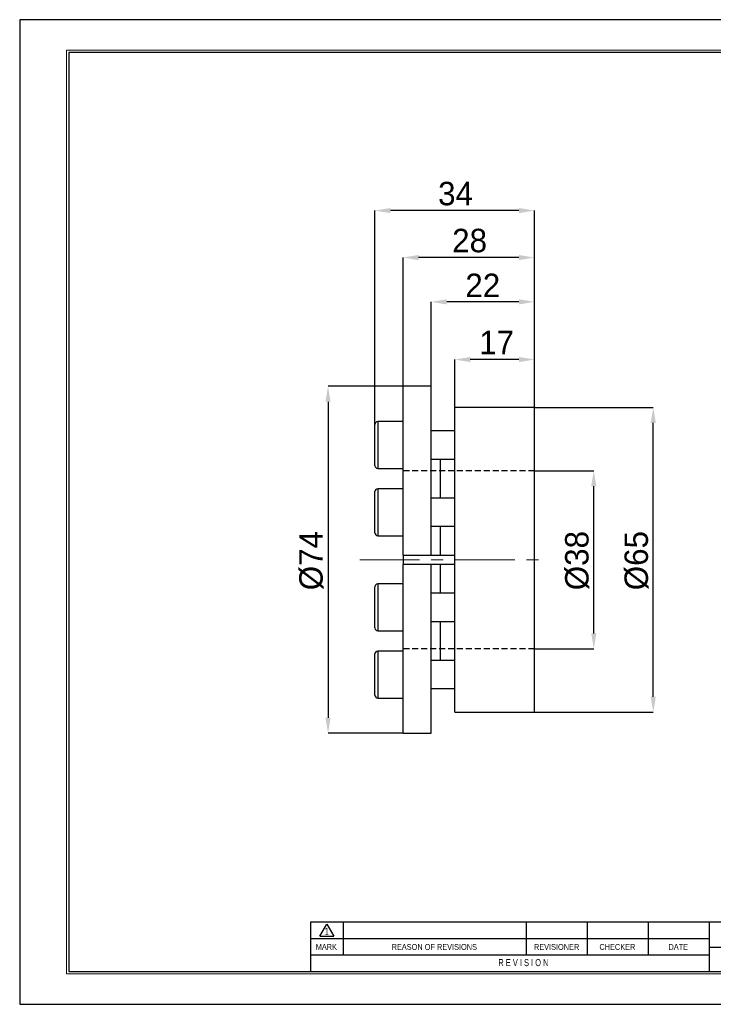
# Model space of a CAD drawing. Header units: millimetres. Extents: x 0 to 297, y 0 to 210.
# Tile 1 of 2: x 0 to 148, y 0 to 210. Entities that reach past the tile are written whole.
import ezdxf
from ezdxf.enums import TextEntityAlignment as Align

# ---------------------------------------------------------------- set-up
doc = ezdxf.new("R2010")
doc.units = ezdxf.units.MM
doc.header["$PDSIZE"] = -1
doc.linetypes.add('CENTERX2', pattern=[20.32, 12.7, -2.54, 2.54, -2.54])
doc.linetypes.add('HIDDEN', pattern=[1.905, 1.27, -0.635])
for name, color, linetype in [('가상선', 2, 'HIDDEN'), ('문자', 7, 'Continuous'), ('중심선', 1, 'CENTERX2')]:
    doc.layers.add(name, color=color, linetype=linetype)
doc.layers.add('치수선', color=5, linetype='Continuous', lineweight=15)
doc.styles.add('SLDTEXTSTYLE0', font='TXT', dxfattribs={"width": 0.75})
doc.styles.add('SLDTEXTSTYLE2', font='TXT', dxfattribs={"width": 0.75, "bigfont": 'bigfont'})
doc.styles.add('SLDTEXTSTYLE8', font='TXT', dxfattribs={"width": 0.633333})
doc.dimstyles.new('SLDDIMSTYLE0', dxfattribs={"dimtxt": 3.5, "dimasz": 3.302, "dimexe": 0, "dimexo": 0.0625, "dimgap": 0.875, "dimtad": 1, "dimrnd": 1e-09, "dimzin": 12, "dimdsep": 46, "dimtxsty": 'SLDTEXTSTYLE0', "dimsah": 1, "dimcen": 0.09, "dimadec": 0, "dimazin": 3, "dimtfac": 1, "dimtofl": 0, "dimtmove": 0, "dimatfit": 3, "dimfxl": 1, "dimfrac": 2, "dimtolj": 1, "dimtzin": 12, "dimarcsym": 0})
doc.dimstyles.new('SLDDIMSTYLE1', dxfattribs={"dimtxt": 3.5, "dimasz": 3.302, "dimexe": 0, "dimexo": 0.0625, "dimgap": 0.875, "dimtad": 1, "dimrnd": 1e-09, "dimzin": 12, "dimdsep": 46, "dimtxsty": 'SLDTEXTSTYLE0', "dimsah": 1, "dimcen": 0.09, "dimadec": 0, "dimazin": 3, "dimtfac": 1, "dimtmove": 0, "dimatfit": 0, "dimfxl": 1, "dimfrac": 2, "dimtolj": 1, "dimtzin": 12, "dimarcsym": 0})
doc.dimstyles.new('SLDDIMSTYLE2', dxfattribs={"dimtxt": 3.5, "dimasz": 3.302, "dimexe": 0, "dimexo": 0.0625, "dimgap": 0.875, "dimtad": 1, "dimdec": 0, "dimrnd": 1e-09, "dimzin": 12, "dimdsep": 46, "dimtxsty": 'SLDTEXTSTYLE0', "dimsah": 1, "dimcen": 0.09, "dimadec": 0, "dimazin": 3, "dimtfac": 1, "dimtofl": 0, "dimtmove": 0, "dimatfit": 3, "dimfxl": 1, "dimfrac": 2, "dimtolj": 1, "dimtzin": 12, "dimarcsym": 0})

# ---------------------------------------------------------------- blocks, each defined once
blk = doc.blocks.new('AAAA')
at = {"color": 250, "true_color": 0x191924}
for p, q in [((-298.87, 124.28), (-595.87, 124.28)), ((-595.87, 124.28), (-595.87, -85.72)), ((-595.87, -85.72), (-298.87, -85.72))]:
    blk.add_line(p, q, dxfattribs=at)
at = {"lineweight": 0}
for p, q in [((-305.37, 117.78), (-585.87, 117.78)), ((-585.87, 117.78), (-585.87, -79.22)), ((-585.87, -79.22), (-305.37, -79.22))]:
    blk.add_line(p, q, dxfattribs=at)
for p, q in [((-305.87, 117.28), (-585.37, 117.28)), ((-585.37, 117.28), (-585.37, -78.72)), ((-435.87, -68.22), (-533.87, -68.22)), ((-533.87, -68.22), (-533.87, -78.72)), ((-531.87, -71.21), (-530.37, -68.61)), ((-530.37, -68.61), (-528.87, -71.21)), ((-526.87, -68.22), (-526.87, -75.22)), ((-487.87, -68.22), (-487.87, -75.22)), ((-474.87, -68.22), (-474.87, -75.22)), ((-461.87, -68.22), (-461.87, -75.22)), ((-448.87, -68.22), (-448.87, -78.72)), ((-531.87, -71.21), (-528.87, -71.21)), ((-448.87, -71.72), (-533.87, -71.72)), ((-448.87, -75.22), (-533.87, -75.22)), ((-448.87, -73.52), (-435.87, -73.52)), ((-585.37, -78.72), (-305.87, -78.72))]:
    blk.add_line(p, q)
at = {"color": 250, "true_color": 0x191924, "width": 0.75}
for tag, height, style, p in [('TITLE', 2.5, 'SLDTEXTSTYLE2', (-358.7, -62.04)), ('도번', 2.5, 'SLDTEXTSTYLE2', (-344.69, -70.81)), ('필렛', 1.15, 'SLDTEXTSTYLE0', (-416.62, -75.73)), ('SCALE', 1.2, 'SLDTEXTSTYLE0', (-342.09, -76.51)), ('DATE', 1.2, 'SLDTEXTSTYLE0', (-318.85, -76.56)), ('모따기', 1.15, 'SLDTEXTSTYLE0', (-416.62, -78.33))]:
    blk.add_attdef(tag, text='', height=height, dxfattribs=dict(at, style=style)).set_placement(p, align=Align.BOTTOM_LEFT)
at = {"layer": '문자', "attachment_point": 2}
for s, insert, char_height, style in [('1', (-530.38, -69.37), 1.5, 'SLDTEXTSTYLE0'), ('MARK', (-530.48, -72.85), 1.25, 'SLDTEXTSTYLE0'), ('REASON OF REVISIONS', (-507.46, -72.85), 1.25, 'SLDTEXTSTYLE0'), ('REVISIONER', (-481.38, -72.85), 1.25, 'SLDTEXTSTYLE0'), ('CHECKER', (-468.42, -72.85), 1.25, 'SLDTEXTSTYLE0'), ('DATE', (-455.43, -72.85), 1.25, 'SLDTEXTSTYLE0'), ('R E V I S I O N', (-488.46, -76.07), 1.5, 'SLDTEXTSTYLE8')]:
    blk.add_mtext(s, dxfattribs=dict(at, insert=insert, char_height=char_height, style=style))
blk = doc.blocks.new('_D')
at = {"layer": 'Defpoints', "color": 0}
for p in [(109.79, 113.87), (122.45, 113.87), (109.79, 75.87)]:
    blk.add_point(p, dxfattribs=at)
at = {"layer": '치수선', "color": 0, "lineweight": -2}
for p, q in [((109.85, 113.87), (122.45, 113.87)), ((122.45, 79.17), (122.45, 110.57)), ((109.85, 75.87), (122.45, 75.87))]:
    blk.add_line(p, q, dxfattribs=at)
at = {"layer": '치수선', "color": 0}
for points in [[(121.9, 110.57), (123, 110.57), (122.45, 113.87)], [(121.9, 79.17), (123, 79.17), (122.45, 75.87)]]:
    blk.add_solid(points, dxfattribs=at)
at = {"layer": '치수선', "color": 3, "insert": (116.33, 94.69), "char_height": 5, "attachment_point": 2, "rotation": 90}
blk.add_mtext('\\A1;%%c38', dxfattribs=at)
blk = doc.blocks.new('_D_1')
at = {"layer": 'Defpoints', "color": 0}
for p in [(109.79, 127.37), (135.13, 127.37), (109.79, 62.37)]:
    blk.add_point(p, dxfattribs=at)
at = {"layer": '치수선', "color": 0, "lineweight": -2}
for p, q in [((109.85, 127.37), (135.13, 127.37)), ((135.13, 65.67), (135.13, 124.07)), ((109.85, 62.37), (135.13, 62.37))]:
    blk.add_line(p, q, dxfattribs=at)
at = {"layer": '치수선', "color": 0}
for points in [[(134.58, 124.07), (135.68, 124.07), (135.13, 127.37)], [(134.58, 65.67), (135.68, 65.67), (135.13, 62.37)]]:
    blk.add_solid(points, dxfattribs=at)
at = {"layer": '치수선', "color": 3, "insert": (129, 94.69), "char_height": 5, "attachment_point": 2, "rotation": 90}
blk.add_mtext('\\A1;%%c65', dxfattribs=at)
blk = doc.blocks.new('_D_2')
at = {"layer": 'Defpoints', "color": 0}
for p in [(81.78, 131.87), (65.78, 57.87), (81.78, 57.87)]:
    blk.add_point(p, dxfattribs=at)
at = {"layer": '치수선', "color": 0, "lineweight": -2}
for p, q in [((81.71, 131.87), (65.78, 131.87)), ((65.78, 128.57), (65.78, 61.17)), ((81.71, 57.87), (65.78, 57.87))]:
    blk.add_line(p, q, dxfattribs=at)
at = {"layer": '치수선', "color": 0}
for points in [[(65.23, 128.57), (66.33, 128.57), (65.78, 131.87)], [(65.23, 61.17), (66.33, 61.17), (65.78, 57.87)]]:
    blk.add_solid(points, dxfattribs=at)
at = {"layer": '치수선', "color": 3, "insert": (59.64, 94.69), "char_height": 5, "attachment_point": 2, "rotation": 90}
blk.add_mtext('\\A1;%%c74', dxfattribs=at)
blk = doc.blocks.new('_D_3')
at = {"layer": 'Defpoints', "color": 0}
for p in [(92.79, 137.58), (92.79, 127.37), (109.79, 127.37)]:
    blk.add_point(p, dxfattribs=at)
at = {"layer": '치수선', "color": 0, "lineweight": -2}
for p, q in [((92.79, 127.43), (92.79, 137.58)), ((106.49, 137.58), (96.09, 137.58)), ((109.79, 127.43), (109.79, 137.58))]:
    blk.add_line(p, q, dxfattribs=at)
at = {"layer": '치수선', "color": 0}
for points in [[(96.09, 138.13), (96.09, 137.03), (92.79, 137.58)], [(106.49, 138.13), (106.49, 137.03), (109.79, 137.58)]]:
    blk.add_solid(points, dxfattribs=at)
at = {"layer": '치수선', "color": 3, "insert": (101.73, 143.72), "char_height": 5, "attachment_point": 2}
blk.add_mtext('\\A1;17', dxfattribs=at)
blk = doc.blocks.new('_D_4')
at = {"layer": 'Defpoints', "color": 0}
for p in [(87.78, 149.88), (87.78, 131.87), (109.79, 127.37)]:
    blk.add_point(p, dxfattribs=at)
at = {"layer": '치수선', "color": 0, "lineweight": -2}
for p, q in [((87.78, 131.93), (87.78, 149.88)), ((106.49, 149.88), (91.08, 149.88)), ((109.79, 127.43), (109.79, 149.88))]:
    blk.add_line(p, q, dxfattribs=at)
at = {"layer": '치수선', "color": 0}
for points in [[(91.08, 150.43), (91.08, 149.33), (87.78, 149.88)], [(106.49, 150.43), (106.49, 149.33), (109.79, 149.88)]]:
    blk.add_solid(points, dxfattribs=at)
at = {"layer": '치수선', "color": 3, "insert": (98.78, 155.9), "char_height": 5, "attachment_point": 2}
blk.add_mtext('\\A1;22', dxfattribs=at)
blk = doc.blocks.new('_D_5')
at = {"layer": 'Defpoints', "color": 0}
for p in [(81.78, 159.33), (81.78, 131.87), (109.79, 127.37)]:
    blk.add_point(p, dxfattribs=at)
at = {"layer": '치수선', "color": 0, "lineweight": -2}
for p, q in [((81.78, 131.93), (81.78, 159.33)), ((106.49, 159.33), (85.08, 159.33)), ((109.79, 127.43), (109.79, 159.33))]:
    blk.add_line(p, q, dxfattribs=at)
at = {"layer": '치수선', "color": 0}
for points in [[(85.08, 159.88), (85.08, 158.78), (81.78, 159.33)], [(106.49, 159.88), (106.49, 158.78), (109.79, 159.33)]]:
    blk.add_solid(points, dxfattribs=at)
at = {"layer": '치수선', "color": 3, "insert": (95.97, 165.46), "char_height": 5, "attachment_point": 2}
blk.add_mtext('\\A1;28', dxfattribs=at)
blk = doc.blocks.new('_D_6')
at = {"layer": 'Defpoints', "color": 0}
for p in [(75.78, 169.35), (109.79, 127.37), (75.78, 123.75)]:
    blk.add_point(p, dxfattribs=at)
at = {"layer": '치수선', "color": 0, "lineweight": -2}
for p, q in [((75.78, 123.81), (75.78, 169.35)), ((106.49, 169.35), (79.08, 169.35)), ((109.79, 127.43), (109.79, 169.35))]:
    blk.add_line(p, q, dxfattribs=at)
at = {"layer": '치수선', "color": 0}
for points in [[(79.08, 169.9), (79.08, 168.8), (75.78, 169.35)], [(106.49, 169.9), (106.49, 168.8), (109.79, 169.35)]]:
    blk.add_solid(points, dxfattribs=at)
at = {"layer": '치수선', "color": 3, "insert": (92.97, 175.48), "char_height": 5, "attachment_point": 2}
blk.add_mtext('\\A1;34', dxfattribs=at)

msp = doc.modelspace()

# ---------------------------------------------------------------- linework, layer by layer
for p, q in [((87.777, 131.87), (81.777, 131.87)), ((81.777, 95.87), (81.777, 131.87)), ((87.777, 95.87), (87.777, 131.87)), ((109.791, 127.37), (92.791, 127.37)), ((92.791, 62.37), (92.791, 127.37)), ((109.791, 62.37), (109.791, 127.37)), ((81.777, 124.352), (76.377, 124.352)), ((76.377, 124.352), (76.377, 114.352)), ((75.777, 114.952), (75.777, 123.752)), ((92.791, 122.352), (87.777, 122.352)), ((87.777, 116.352), (92.791, 116.352)), ((89.777, 108.011), (89.777, 116.352)), ((76.377, 114.352), (81.777, 114.352)), ((75.777, 108.122), (75.777, 109.411)), ((81.777, 110.011), (76.377, 110.011)), ((76.377, 110.011), (76.377, 108.546)), ((75.777, 100.611), (75.777, 108.122)), ((76.377, 108.546), (76.377, 100.011)), ((92.791, 108.011), (87.777, 108.011)), ((87.777, 102.011), (92.791, 102.011)), ((89.777, 95.87), (89.777, 102.011)), ((76.377, 100.011), (81.777, 100.011)), ((81.777, 95.87), (87.777, 95.87)), ((81.777, 95.87), (81.777, 93.87)), ((87.777, 95.87), (89.777, 95.87)), ((89.777, 95.87), (92.791, 95.87)), ((87.777, 93.87), (81.777, 93.87)), ((81.777, 57.87), (81.777, 93.87)), ((87.777, 57.87), (87.777, 93.87)), ((89.777, 93.87), (87.777, 93.87)), ((89.777, 87.729), (89.777, 93.87)), ((92.791, 93.87), (89.777, 93.87)), ((75.777, 84.729), (75.777, 89.129)), ((81.777, 89.729), (76.377, 89.729)), ((76.377, 89.729), (76.377, 84.729)), ((92.791, 87.729), (87.777, 87.729)), ((75.777, 80.329), (75.777, 84.729)), ((76.377, 84.729), (76.377, 79.729)), ((87.777, 81.729), (92.791, 81.729)), ((89.777, 73.387), (89.777, 81.729)), ((76.377, 79.729), (81.777, 79.729)), ((75.777, 67.276), (75.777, 74.787)), ((81.777, 75.387), (76.377, 75.387)), ((76.377, 75.387), (76.377, 66.851)), ((92.791, 73.387), (87.777, 73.387)), ((75.777, 65.987), (75.777, 67.276)), ((75.777, 65.987), (75.777, 67.276)), ((87.777, 67.387), (92.791, 67.387)), ((76.377, 66.851), (76.377, 65.387)), ((76.377, 65.387), (81.777, 65.387)), ((92.791, 62.37), (109.791, 62.37)), ((81.777, 57.87), (87.777, 57.87))]:
    msp.add_line(p, q)
for centre, start, end in [((76.377, 123.752), 90, 180), ((76.377, 114.952), 180, 270), ((76.377, 109.411), 90, 180), ((76.377, 100.611), 180, 270), ((76.377, 89.129), 90, 180), ((76.377, 80.329), 180, 270), ((76.377, 74.787), 90, 180), ((76.377, 65.987), 180, 270)]:
    msp.add_arc(centre, 0.6, start, end)
at = {"layer": '가상선'}
for p, q in [((109.791, 113.87), (81.777, 113.87)), ((109.791, 75.87), (81.777, 75.87))]:
    msp.add_line(p, q, dxfattribs=at)
at = {"layer": '중심선', "linetype": 'CENTERX2', "lineweight": 0}
msp.add_line((72.561, 94.87), (111.791, 94.87), dxfattribs=at)

# ---------------------------------------------------------------- block references
at = {"color": 7, "linetype": 'Continuous'}
msp.add_blockref('AAAA', (595.902, 85.776), dxfattribs=at)

# ---------------------------------------------------------------- dimensions: what is measured, and where the dimension line sits
at = {"layer": '치수선', "color": 5, "true_color": 0x0000ff}
for base, p2, dimstyle, picture, middle in [((75.777, 169.346), (75.777, 123.752), 'SLDDIMSTYLE2', '_D_6', (92.966, 169.346)), ((81.777, 159.333), (81.777, 131.87), 'SLDDIMSTYLE2', '_D_5', (95.966, 159.333)), ((87.777, 149.882), (87.777, 131.87), 'SLDDIMSTYLE2', '_D_4', (98.784, 149.882)), ((92.791, 137.58), (92.791, 127.37), 'SLDDIMSTYLE1', '_D_3', (101.73, 137.58))]:
    dim = msp.add_linear_dim(base=base, p1=(109.791, 127.37), p2=p2, dimstyle=dimstyle, override={"dimtxt": 5, "dimgap": 1, "dimtxsty": 'Standard', "dimclrt": 3}, dxfattribs=at)
    dim.commit()
    dim.dimension.update_dxf_attribs({"geometry": picture, "text_midpoint": middle, "dimtype": 160})
for base, p1, p2, picture, middle in [((65.777, 57.87), (81.777, 131.87), (81.777, 57.87), '_D_2', (65.777, 94.69)), ((135.131, 127.37), (109.791, 62.37), (109.791, 127.37), '_D_1', (135.131, 94.69)), ((122.452, 113.87), (109.791, 75.87), (109.791, 113.87), '_D', (122.452, 94.69))]:
    dim = msp.add_linear_dim(base=base, p1=p1, p2=p2, angle=90, text='%%c<>', dimstyle='SLDDIMSTYLE0', override={"dimtxt": 5, "dimgap": 1, "dimtxsty": 'Standard', "dimclrt": 3}, dxfattribs=at)
    dim.commit()
    dim.dimension.update_dxf_attribs({"geometry": picture, "text_midpoint": middle, "dimtype": 160})

doc.saveas('drawing.dxf')
